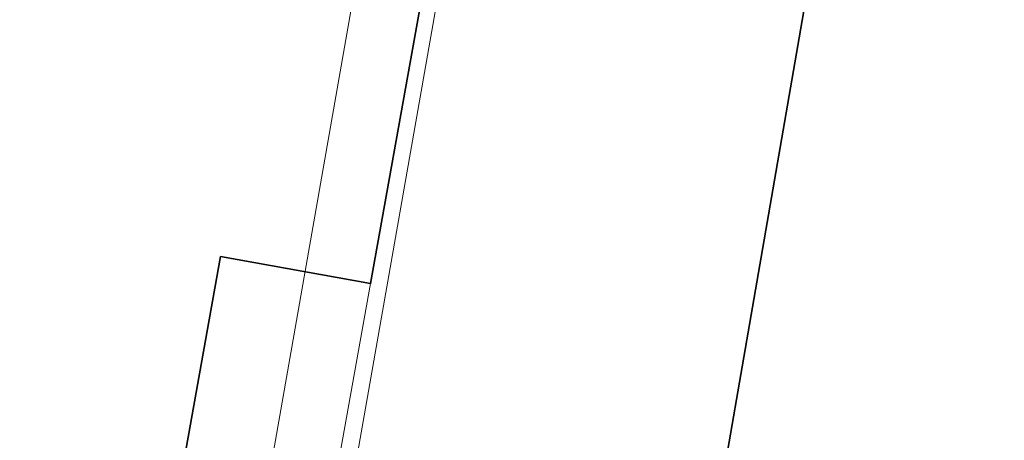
# Model space of a CAD drawing. Header units: metres. Extents: x 2514 to 227642, y 1683 to 852646.
# Tile 25 of 256: x 113561 to 113578, y 426385 to 426393. Entities that reach past the tile are written whole.
import ezdxf
from ezdxf.lldxf.tags import DXFTag

# ---------------------------------------------------------------- set-up
doc = ezdxf.new("R2010")
doc.units = ezdxf.units.M
for name, color, linetype, lineweight in [('B-WE-GR-GROENVOORZIENING-GV', 252, 'Continuous', 18), ('B-WE-KG-GRENS_PERCEEL-GV', 252, 'KG-PERCEEL', 18), ('B-WE-OG-BEBOUWING-GV', 4, 'Continuous', 35), ('B-WE-OG-TERREIN_CULTUURSCHEIDING-GV', 252, 'Continuous', 18)]:
    doc.layers.add(name, color=color, linetype=linetype, lineweight=lineweight)
doc.styles.get("Standard").update_dxf_attribs({"font": 'romans'})
tags = doc.linetypes.add('KG-PERCEEL', pattern='A,5.5,-2,["P",Standard,S=1.8,R=0,X=-0.5,Y=-0.9],-2,5.5,-2,[5,NLCS.SHX,S=0.75,R=0,X=0,Y=0],-2', length=19).pattern_tags.tags
tags[6] = DXFTag(74, 10)

msp = doc.modelspace()

# ---------------------------------------------------------------- linework, layer by layer
at = {"layer": 'B-WE-GR-GROENVOORZIENING-GV'}
msp.add_lwpolyline([(113566.851, 426388.04), (113564.144, 426388.526), (113561.401, 426373.22), (113564.107, 426372.734), (113564.151, 426372.978)], close=True, dxfattribs=at)
at = {"layer": 'B-WE-KG-GRENS_PERCEEL-GV', "ltscale": 0.2}
msp.add_lwpolyline([(113551.049, 426410.452), (113549.28, 426409.214), (113540.734, 426361.316), (113541.776, 426359.403), (113560.026, 426356.16), (113569.017, 426407.301)], close=True, dxfattribs=at)
msp.add_lwpolyline([(113639.628, 426394.814), (113621.22, 426397.695), (113583.77, 426404.586), (113570.492, 426407.03), (113564.493, 426372.908), (113576.002, 426370.849), (113577.782, 426370.534), (113583.857, 426369.457), (113582.49, 426361.689)], dxfattribs=at)
at = {"layer": 'B-WE-OG-BEBOUWING-GV'}
msp.add_lwpolyline([(113566.112, 426399.502), (113549.696, 426402.399), (113547.094, 426387.884), (113545.809, 426380.719), (113543.03, 426365.216), (113549.054, 426364.136), (113549.369, 426364.079), (113553.306, 426363.374), (113553.621, 426363.317), (113554.822, 426363.102), (113555.137, 426363.045), (113558.749, 426362.398), (113559.438, 426362.274), (113560.518, 426368.298), (113563.225, 426367.813), (113564.107, 426372.734), (113561.401, 426373.22), (113564.144, 426388.526), (113566.851, 426388.04), (113567.734, 426392.962), (113565.027, 426393.447)], close=True, dxfattribs=at)
msp.add_lwpolyline([(113619.62, 426388.23), (113607.452, 426390.375), (113607.793, 426392.347), (113607.534, 426392.385), (113607.494, 426392.118), (113603.816, 426392.863), (113603.846, 426393.031), (113603.497, 426393.092), (113603.374, 426392.921), (113575.863, 426397.69), (113575.897, 426397.897), (113575.532, 426397.956), (113571.317, 426373.64)], dxfattribs=at)
at = {"layer": 'B-WE-OG-TERREIN_CULTUURSCHEIDING-GV'}
msp.add_lwpolyline([(113573.563, 426404.888), (113569.984, 426405.502), (113567.734, 426392.962), (113566.851, 426388.04), (113564.151, 426372.978), (113565.532, 426372.731), (113570.99, 426371.752), (113571.317, 426373.64), (113575.532, 426397.956), (113576.141, 426401.468)], close=True, dxfattribs=at)

doc.saveas('drawing.dxf')
